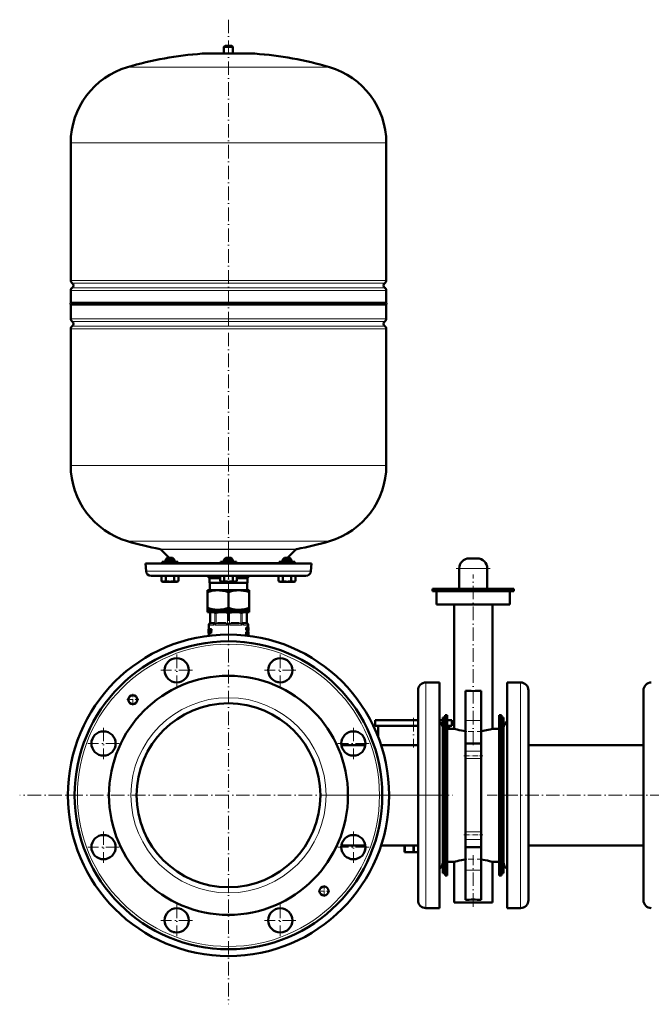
# Model space of a CAD drawing. Extents: x -2065 to 2446, y -1996 to 695.
# Tile 51 of 58: x 1008 to 1569, y -382 to 491. Entities that reach past the tile are written whole.
import ezdxf

# ---------------------------------------------------------------- set-up
doc = ezdxf.new("R2010")
doc.units = 0
doc.linetypes.add('DASHDOT', pattern=[18.5, 12, -3, 0.5, -3])

msp = doc.modelspace()

# ---------------------------------------------------------------- linework, layer by layer
at = {"color": 7, "linetype": 'DASHDOT', "lineweight": 18}
for p, q in [((1193.52, 491.13), (1193.52, -13.16)), ((1193.52, 25.69), (1193.52, -20.1)), ((1395.67, 4.62), (1425.67, 4.62)), ((1410.67, -152.06), (1410.67, -0.78)), ((1193.52, -11.13), (1193.52, -381.63)), ((1147.6, -71.54), (1147.6, -99.49)), ((1239.45, -71.54), (1239.45, -99.49)), ((1161.58, -85.52), (1133.63, -85.52)), ((1253.42, -85.52), (1225.47, -85.52)), ((1357.77, -127.68), (1357.77, -154.14)), ((1082.66, -136.49), (1082.66, -164.44)), ((1304.39, -136.49), (1304.39, -164.44)), ((1096.63, -150.46), (1068.68, -150.46)), ((1318.36, -150.46), (1290.41, -150.46)), ((1378.77, -196.38), (1008.27, -196.38)), ((1284.75, -196.38), (1392.67, -196.38)), ((1598.27, -196.38), (1423.07, -196.38)), ((1082.66, -228.33), (1082.66, -256.28)), ((1304.39, -228.33), (1304.39, -256.28)), ((1096.63, -242.31), (1068.68, -242.31)), ((1318.36, -242.31), (1290.41, -242.31)), ((1410.67, -295.19), (1410.67, -249.51)), ((1147.6, -293.27), (1147.6, -321.22)), ((1239.45, -293.27), (1239.45, -321.22)), ((1161.58, -307.25), (1133.63, -307.25)), ((1253.42, -307.25), (1225.47, -307.25))]:
    msp.add_line(p, q, dxfattribs=at)
at = {"color": 7, "lineweight": 50}
for p, q in [((1190.52, 468.07), (1189.52, 467.07)), ((1189.52, 467.07), (1193.52, 467.07)), ((1189.52, 467.07), (1189.52, 461.07)), ((1190.52, 468.07), (1193.52, 468.07)), ((1193.52, 468.07), (1196.52, 468.07)), ((1193.52, 467.07), (1197.52, 467.07)), ((1196.52, 468.07), (1197.52, 467.07)), ((1197.52, 467.07), (1197.52, 461.07)), ((1170.52, 461.07), (1216.52, 461.07)), ((1189.52, 461.07), (1170.52, 461.07)), ((1216.52, 461.07), (1197.52, 461.07)), ((1053.52, 259.95), (1053.52, 381.91)), ((1333.52, 259.95), (1333.52, 381.91)), ((1053.52, 240.26), (1053.52, 251.18)), ((1333.52, 240.26), (1333.52, 251.18)), ((1053.52, 240.26), (1193.52, 240.26)), ((1333.52, 238.57), (1053.52, 238.57)), ((1053.52, 238.57), (1053.52, 225.95)), ((1193.52, 240.26), (1292.52, 240.26)), ((1292.52, 240.26), (1333.52, 240.26)), ((1333.52, 225.95), (1333.52, 238.57)), ((1053.52, 217.18), (1053.52, 96.07)), ((1333.52, 96.07), (1333.52, 217.18)), ((1133.63, 21.46), (1141.02, 14.07)), ((1246.02, 14.07), (1253.41, 21.46)), ((1119.77, 9.07), (1193.52, 9.07)), ((1119.77, 9.07), (1120.37, 2.17)), ((1135.5, 10.57), (1134.56, 10.57)), ((1134.56, 10.57), (1134.56, 9.57)), ((1148.56, 10.57), (1135.5, 10.57)), ((1139.16, 14.07), (1137.56, 12.47)), ((1139.16, 14.07), (1137.56, 12.47)), ((1145.03, 12.47), (1137.56, 12.47)), ((1137.56, 10.57), (1137.56, 12.47)), ((1143.64, 14.07), (1139.16, 14.07)), ((1143.96, 14.07), (1143.64, 14.07)), ((1143.96, 14.07), (1145.56, 12.47)), ((1145.56, 12.47), (1145.03, 12.47)), ((1145.56, 10.57), (1145.56, 12.47)), ((1148.56, 10.57), (1148.56, 9.57)), ((1193.52, 10.57), (1186.52, 10.57)), ((1186.52, 10.57), (1186.52, 9.57)), ((1191.12, 14.07), (1189.52, 12.47)), ((1190.06, 12.47), (1189.52, 12.47)), ((1189.52, 10.57), (1189.52, 12.47)), ((1197.52, 12.47), (1190.06, 12.47)), ((1191.44, 14.07), (1191.12, 14.07)), ((1195.92, 14.07), (1191.44, 14.07)), ((1200.52, 10.57), (1193.52, 10.57)), ((1193.52, 9.07), (1267.28, 9.07)), ((1195.92, 14.07), (1197.52, 12.47)), ((1197.52, 10.57), (1197.52, 12.47)), ((1200.52, 10.57), (1200.52, 9.57)), ((1251.55, 10.57), (1238.48, 10.57)), ((1238.48, 10.57), (1238.48, 9.57)), ((1243.08, 14.07), (1241.48, 12.47)), ((1245.48, 12.47), (1241.48, 12.47)), ((1241.48, 10.57), (1241.48, 12.47)), ((1245.48, 14.07), (1243.08, 14.07)), ((1247.88, 14.07), (1245.48, 14.07)), ((1249.48, 12.47), (1245.48, 12.47)), ((1247.88, 14.07), (1249.48, 12.47)), ((1247.88, 14.07), (1249.48, 12.47)), ((1249.48, 10.57), (1249.48, 12.47)), ((1249.48, 10.57), (1249.48, 12.47)), ((1252.48, 10.57), (1251.55, 10.57)), ((1252.48, 10.57), (1252.48, 9.57)), ((1252.48, 9.57), (1252.48, 10.57)), ((1266.67, 2.17), (1267.28, 9.07)), ((1414.17, 13.62), (1407.17, 13.62)), ((1398.17, -13.38), (1398.17, 4.62)), ((1423.17, -13.38), (1423.17, 4.62)), ((1124.86, -1.93), (1193.52, -1.93)), ((1134.06, -1.93), (1134.06, -6.47)), ((1135.39, -7.23), (1134.06, -6.47)), ((1135.39, -7.23), (1146.91, -7.23)), ((1137.81, -1.93), (1137.81, -6.47)), ((1145.32, -1.93), (1145.32, -6.47)), ((1146.91, -7.23), (1147.74, -7.23)), ((1147.74, -7.23), (1149.07, -6.47)), ((1149.07, -1.93), (1149.07, -6.46)), ((1149.07, -1.93), (1149.07, -6.46)), ((1176.77, -3.93), (1186.01, -3.93)), ((1176.77, -7.93), (1176.77, -3.93)), ((1176.77, -7.93), (1210.27, -7.93)), ((1176.77, -7.93), (1176.9, -8.15)), ((1176.9, -8.15), (1210.15, -8.15)), ((1176.9, -8.15), (1176.9, -14.63)), ((1186.01, -1.93), (1186.01, -6.46)), ((1187.35, -7.23), (1186.02, -6.47)), ((1187.35, -7.23), (1188.18, -7.23)), ((1188.18, -7.23), (1199.7, -7.23)), ((1189.77, -1.93), (1189.77, -6.47)), ((1193.52, -1.93), (1262.19, -1.93)), ((1197.27, -1.93), (1197.27, -6.47)), ((1199.7, -7.23), (1201.02, -6.47)), ((1201.02, -1.93), (1201.02, -6.47)), ((1201.02, -3.93), (1210.27, -3.93)), ((1210.15, -8.15), (1210.27, -7.93)), ((1210.15, -14.63), (1210.15, -8.15)), ((1210.27, -3.93), (1210.27, -7.93)), ((1237.97, -1.93), (1237.97, -6.46)), ((1239.31, -7.23), (1237.97, -6.46)), ((1239.31, -7.23), (1239.52, -7.23)), ((1239.52, -7.23), (1245.48, -7.23)), ((1241.72, -1.93), (1241.72, -6.46)), ((1245.48, -7.23), (1251.66, -7.23)), ((1249.23, -1.93), (1249.23, -6.47)), ((1251.66, -7.23), (1252.98, -6.47)), ((1252.98, -1.93), (1252.98, -6.47)), ((1252.99, -1.93), (1252.99, -6.47)), ((1175.02, -14.63), (1175.02, -16.29)), ((1175.02, -14.63), (1184.27, -14.63)), ((1175.02, -30.28), (1175.02, -16.29)), ((1184.27, -14.63), (1193.52, -14.63)), ((1193.52, -14.63), (1202.77, -14.63)), ((1193.52, -30.28), (1193.52, -16.29)), ((1202.77, -14.63), (1212.02, -14.63)), ((1212.02, -16.29), (1212.02, -14.63)), ((1212.02, -16.29), (1212.02, -30.28)), ((1374.67, -13.38), (1410.67, -13.38)), ((1374.67, -15.38), (1374.67, -13.38)), ((1410.67, -15.38), (1374.67, -15.38)), ((1378.17, -27.38), (1378.17, -15.38)), ((1410.67, -13.38), (1446.67, -13.38)), ((1446.67, -15.38), (1410.67, -15.38)), ((1443.17, -27.38), (1443.17, -15.38)), ((1446.67, -15.38), (1446.67, -13.38)), ((1175.02, -30.28), (1175.02, -31.93)), ((1175.02, -31.93), (1184.27, -31.93)), ((1175.02, -31.93), (1175.02, -33.93)), ((1175.02, -33.93), (1193.52, -33.93)), ((1178.22, -33.93), (1177.13, -34.57)), ((1177.28, -34.49), (1177.13, -34.57)), ((1177.13, -43.79), (1177.13, -34.57)), ((1184.27, -31.93), (1193.52, -31.93)), ((1193.52, -31.93), (1202.77, -31.93)), ((1193.52, -33.93), (1212.02, -33.93)), ((1202.77, -31.93), (1212.02, -31.93)), ((1208.82, -33.93), (1209.92, -34.57)), ((1209.92, -34.57), (1209.77, -34.49)), ((1209.92, -43.79), (1209.92, -34.57)), ((1212.02, -31.93), (1212.02, -30.28)), ((1212.02, -31.93), (1212.02, -33.93)), ((1410.67, -27.38), (1378.17, -27.38)), ((1393.67, -137.38), (1393.67, -27.38)), ((1443.17, -27.38), (1410.67, -27.38)), ((1427.67, -137.38), (1427.67, -27.38)), ((1175.72, -49.09), (1175.73, -49.09)), ((1175.72, -49.09), (1175.72, -52.42)), ((1175.74, -52.33), (1175.72, -52.33)), ((1175.72, -52.42), (1175.72, -52.33)), ((1175.82, -49.09), (1175.73, -49.09)), ((1175.74, -49.42), (1175.73, -49.09)), ((1175.79, -49.42), (1175.74, -49.42)), ((1175.82, -49.09), (1176.36, -49.09)), ((1175.88, -52.33), (1175.85, -52.33)), ((1175.89, -52.07), (1175.88, -52.21)), ((1176.19, -49.99), (1175.92, -49.99)), ((1175.92, -51.86), (1176.05, -51.86)), ((1175.96, -49.78), (1176.15, -49.78)), ((1176.02, -45.38), (1176.02, -49.09)), ((1176.09, -51.79), (1176.05, -51.86)), ((1176.19, -50.01), (1176.11, -51.63)), ((1176.15, -49.78), (1176.19, -49.85)), ((1176.62, -52.34), (1176.31, -52.34)), ((1176.67, -49.09), (1176.36, -49.09)), ((1176.43, -49.14), (1176.36, -49.09)), ((1176.61, -52.13), (1176.36, -52.13)), ((1176.61, -51.86), (1176.39, -51.86)), ((1176.74, -49.14), (1176.43, -49.14)), ((1176.8, -49.29), (1176.49, -49.29)), ((1176.79, -49.51), (1176.52, -49.51)), ((1176.75, -49.78), (1176.52, -49.78)), ((1176.62, -52.34), (1176.63, -52.3)), ((1176.74, -49.14), (1176.67, -49.09)), ((1177.01, -51.63), (1177.05, -51.17)), ((1177.33, -51.63), (1177.01, -51.63)), ((1177.34, -51.79), (1177.02, -51.79)), ((1177.07, -51.86), (1177.02, -51.79)), ((1177.04, -49.09), (1178.07, -49.09)), ((1177.04, -51.17), (1177.13, -50.01)), ((1177.07, -51.86), (1177.84, -51.86)), ((1177.46, -50.01), (1177.13, -50.01)), ((1177.16, -50.69), (1177.15, -50.83)), ((1177.5, -49.85), (1177.17, -49.85)), ((1177.24, -49.78), (1178.06, -49.78)), ((1177.25, -51.16), (1177.94, -51.16)), ((1177.26, -50.47), (1177.96, -50.47)), ((1177.33, -51.63), (1177.37, -51.17)), ((1177.4, -51.86), (1177.34, -51.79)), ((1177.42, -50.47), (1177.46, -50.01)), ((1177.5, -49.85), (1177.57, -49.78)), ((1180.72, -43.93), (1177.68, -43.93)), ((1178.18, -51.86), (1177.84, -51.86)), ((1177.93, -52.33), (1177.94, -52.19)), ((1178.27, -52.33), (1177.93, -52.33)), ((1178.29, -51.16), (1177.94, -51.16)), ((1178.28, -52.19), (1177.94, -52.19)), ((1178.3, -50.47), (1177.96, -50.47)), ((1178.04, -50.95), (1178.06, -50.81)), ((1178.39, -50.95), (1178.04, -50.95)), ((1178.41, -49.78), (1178.06, -49.78)), ((1178.4, -50.81), (1178.06, -50.81)), ((1178.42, -49.09), (1178.07, -49.09)), ((1178.16, -49.56), (1178.18, -49.42)), ((1178.51, -49.56), (1178.16, -49.56)), ((1178.53, -49.42), (1178.18, -49.42)), ((1178.27, -52.33), (1178.28, -52.19)), ((1178.39, -50.95), (1178.4, -50.81)), ((1178.51, -49.56), (1178.53, -49.42)), ((1191.26, -43.93), (1183.92, -43.93)), ((1203.12, -43.93), (1195.79, -43.93)), ((1209.36, -43.93), (1206.32, -43.93)), ((1209.64, -47.54), (1209.31, -47.54)), ((1209.31, -50.12), (1209.31, -47.54)), ((1209.64, -50.12), (1209.31, -50.12)), ((1209.64, -51.53), (1209.31, -51.53)), ((1209.31, -54.11), (1209.31, -51.53)), ((1209.64, -47.54), (1209.97, -47.54)), ((1209.64, -50.12), (1209.64, -47.54)), ((1209.64, -50.12), (1209.85, -50.12)), ((1209.64, -51.53), (1210, -51.53)), ((1209.64, -54.11), (1209.64, -51.53)), ((1209.84, -48.03), (1209.85, -48.03)), ((1209.88, -48.39), (1209.85, -48.39)), ((1209.85, -48.7), (1209.85, -50.12)), ((1210.1, -50.12), (1209.85, -50.12)), ((1209.87, -52.69), (1209.87, -51.96)), ((1209.87, -51.96), (1209.97, -51.96)), ((1210.12, -52.3), (1209.87, -52.3)), ((1210.03, -48), (1210.08, -47.54)), ((1210.4, -47.54), (1210.08, -47.54)), ((1210.1, -50.12), (1210.26, -50.12)), ((1210.23, -49.07), (1210.16, -49.07)), ((1210.19, -49.44), (1210.19, -49.44)), ((1210.47, -50.12), (1210.26, -50.12)), ((1210.69, -51.53), (1210.38, -51.53)), ((1210.38, -53.02), (1210.38, -51.53)), ((1210.4, -47.54), (1210.63, -47.54)), ((1210.47, -48.58), (1210.43, -48.58)), ((1210.47, -48.03), (1210.48, -48.03)), ((1210.47, -50.12), (1210.47, -48.58)), ((1210.47, -50.12), (1210.63, -50.12)), ((1210.63, -47.54), (1210.63, -50.12)), ((1210.63, -47.78), (1210.65, -47.54)), ((1210.63, -50.12), (1210.75, -50.12)), ((1210.65, -47.54), (1210.96, -47.54)), ((1210.69, -51.53), (1210.83, -51.53)), ((1210.69, -53.02), (1210.69, -51.53)), ((1210.75, -50.12), (1210.9, -50.12)), ((1211.03, -51.53), (1210.83, -51.53)), ((1210.83, -51.53), (1210.83, -53.03)), ((1210.93, -49.55), (1210.89, -50.12)), ((1210.89, -50.12), (1211.12, -50.12)), ((1210.93, -49.55), (1211.1, -49.55)), ((1210.96, -47.54), (1211.08, -47.54)), ((1210.96, -49.1), (1211.01, -48.23)), ((1210.96, -49.1), (1211.07, -49.1)), ((1211.29, -51.53), (1210.99, -51.53)), ((1210.99, -51.53), (1210.99, -51.53)), ((1211.03, -48.24), (1211.01, -48.24)), ((1211.31, -51.48), (1211.01, -51.48)), ((1211.02, -45.38), (1211.02, -47.54)), ((1211.02, -48), (1211.02, -48)), ((1211.02, -50.12), (1211.02, -51.48)), ((1211.23, -51.48), (1211.02, -51.48)), ((1211.03, -48.24), (1211.07, -49.1)), ((1211.03, -51.53), (1211.12, -51.53)), ((1211.03, -53.05), (1211.03, -51.53)), ((1211.25, -47.54), (1211.08, -47.54)), ((1211.12, -50.12), (1211.1, -49.55)), ((1211.12, -50.12), (1211.2, -50.12)), ((1211.12, -51.53), (1211.12, -52.99)), ((1211.27, -51.66), (1211.12, -51.66)), ((1211.25, -51.9), (1211.12, -51.9)), ((1211.24, -52.25), (1211.12, -52.25)), ((1211.25, -50.12), (1211.2, -50.12)), ((1211.25, -47.54), (1211.31, -47.54)), ((1211.25, -50.12), (1211.25, -47.54)), ((1211.25, -50.12), (1211.31, -50.12)), ((1211.29, -49.65), (1211.29, -48.01)), ((1211.29, -48.01), (1211.31, -48.01)), ((1211.32, -48.23), (1211.29, -48.23)), ((1211.32, -48.81), (1211.29, -48.81)), ((1211.32, -49.42), (1211.29, -49.42)), ((1211.29, -49.65), (1211.31, -49.65)), ((1211.3, -51.96), (1211.29, -52.01)), ((1211.29, -52.01), (1211.29, -52.09)), ((1211.32, -52.04), (1211.29, -52.04)), ((1211.29, -52.09), (1211.29, -52.2)), ((1211.32, -52.12), (1211.29, -52.12)), ((1211.29, -52.2), (1211.29, -52.32)), ((1211.3, -52.25), (1211.29, -52.25)), ((1211.29, -52.32), (1211.3, -52.41)), ((1211.31, -51.95), (1211.3, -51.95)), ((1211.32, -51.98), (1211.3, -51.98)), ((1211.3, -52.25), (1211.3, -52.12)), ((1211.3, -52.48), (1211.3, -52.25)), ((1211.31, -47.54), (1211.32, -47.68)), ((1211.32, -51.98), (1211.31, -51.95)), ((1211.32, -47.68), (1211.32, -48.76)), ((1211.32, -48.23), (1211.32, -48.76)), ((1211.32, -48.76), (1211.32, -48.81)), ((1211.32, -48.81), (1211.32, -48.87)), ((1211.32, -48.87), (1211.32, -49.42)), ((1211.32, -48.87), (1211.32, -49.94)), ((1211.32, -51.51), (1211.32, -51.58)), ((1211.32, -51.58), (1211.32, -52.12)), ((1211.32, -52.04), (1211.32, -51.98)), ((1211.32, -52.12), (1211.32, -52.04)), ((1175.72, -52.55), (1175.72, -52.42)), ((1175.76, -52.55), (1175.72, -52.55)), ((1175.76, -52.55), (1175.82, -52.55)), ((1175.92, -52.55), (1175.82, -52.55)), ((1175.92, -52.55), (1176.17, -52.55)), ((1176.02, -52.55), (1176.02, -54.96)), ((1176.17, -52.55), (1176.24, -52.49)), ((1176.48, -52.55), (1176.17, -52.55)), ((1176.55, -52.49), (1176.24, -52.49)), ((1176.48, -52.55), (1176.55, -52.49)), ((1176.7, -52.49), (1176.78, -52.55)), ((1176.78, -52.55), (1177.83, -52.55)), ((1178.17, -52.55), (1177.83, -52.55)), ((1209.64, -54.11), (1209.31, -54.11)), ((1209.64, -54.11), (1209.87, -54.11)), ((1210.07, -52.58), (1209.87, -52.58)), ((1209.87, -52.69), (1209.97, -52.69)), ((1209.87, -53.12), (1209.87, -54.11)), ((1209.87, -53.12), (1209.93, -53.12)), ((1209.97, -53.14), (1209.87, -53.14)), ((1210, -53.21), (1209.87, -53.21)), ((1210.03, -53.31), (1209.87, -53.31)), ((1209.88, -54.11), (1209.87, -54.06)), ((1210.2, -54.11), (1209.88, -54.11)), ((1210.06, -53.44), (1210.03, -53.31)), ((1210.2, -54.11), (1210.06, -53.44)), ((1210.13, -52.95), (1210.13, -52.95)), ((1210.2, -53.11), (1210.23, -53.22)), ((1210.2, -54.11), (1210.41, -54.11)), ((1210.23, -53.22), (1210.26, -53.34)), ((1210.69, -53.02), (1210.38, -53.02)), ((1210.93, -54.15), (1210.63, -54.15)), ((1211.03, -53.05), (1210.83, -53.05)), ((1211.3, -54.15), (1210.99, -54.15)), ((1211.27, -54.12), (1211, -54.12)), ((1211.02, -54.15), (1211.02, -54.96)), ((1211.24, -54.01), (1211.05, -54.01)), ((1211.24, -53.43), (1211.11, -53.43)), ((1211.25, -52.69), (1211.12, -52.69)), ((1211.29, -53), (1211.12, -53)), ((1211.3, -53.09), (1211.12, -53.09)), ((1211.31, -53.19), (1211.12, -53.19)), ((1211.31, -53.3), (1211.12, -53.3)), ((1211.24, -54.01), (1211.24, -53.43)), ((1211.31, -53.44), (1211.24, -53.44)), ((1211.31, -53.54), (1211.25, -53.54)), ((1211.31, -53.62), (1211.27, -53.62)), ((1211.3, -53.68), (1211.28, -53.68)), ((1211.29, -52.41), (1211.3, -52.5)), ((1211.3, -53.09), (1211.29, -53)), ((1211.31, -54.12), (1211.29, -54.15)), ((1211.3, -52.5), (1211.31, -52.6)), ((1211.31, -53.19), (1211.3, -53.09)), ((1211.3, -53.68), (1211.31, -53.62)), ((1211.31, -52.6), (1211.32, -52.73)), ((1211.31, -53.3), (1211.31, -53.19)), ((1211.31, -53.44), (1211.31, -53.3)), ((1211.31, -53.54), (1211.31, -53.44)), ((1211.31, -53.62), (1211.31, -53.54)), ((1211.32, -52.73), (1211.32, -52.9)), ((1211.32, -52.9), (1211.32, -53.11)), ((1211.32, -53.11), (1211.32, -53.38)), ((1211.32, -53.38), (1211.32, -53.75)), ((1211.32, -53.75), (1211.32, -53.98)), ((1361.67, -103.38), (1361.67, -278)), ((1380.67, -96.38), (1368.67, -96.38)), ((1380.67, -96.38), (1380.67, -284.14)), ((1403.67, -103.67), (1403.67, -129.92)), ((1417.67, -103.67), (1417.67, -129.92)), ((1440.67, -244.33), (1440.67, -96.38)), ((1440.67, -96.38), (1452.67, -96.38)), ((1459.67, -240.97), (1459.67, -103.38)), ((1561.67, -103.38), (1561.67, -151.8)), ((1323.77, -129.88), (1357.77, -129.88)), ((1323.77, -129.88), (1323.77, -134.88)), ((1357.77, -129.88), (1361.67, -129.88)), ((1380.7, -129.88), (1383.67, -129.88)), ((1383.67, -229.46), (1383.67, -127.38)), ((1383.67, -127.38), (1385.67, -127.38)), ((1385.67, -125.38), (1387.67, -125.38)), ((1385.67, -267.38), (1385.67, -125.38)), ((1387.67, -267.38), (1387.67, -125.38)), ((1387.67, -129.88), (1391.77, -129.88)), ((1391.77, -129.88), (1391.77, -134.88)), ((1403.67, -129.92), (1403.67, -150.54)), ((1417.67, -129.92), (1417.67, -150.54)), ((1433.67, -125.38), (1435.67, -125.38)), ((1433.67, -267.38), (1433.67, -125.38)), ((1435.67, -267.38), (1435.67, -125.38)), ((1435.67, -127.38), (1435.67, -163.3)), ((1437.67, -127.38), (1435.67, -127.38)), ((1437.67, -127.38), (1437.67, -163.3)), ((1323.77, -134.88), (1357.77, -134.88)), ((1326.27, -134.88), (1326.27, -144.58)), ((1357.77, -134.88), (1361.67, -134.88)), ((1383.38, -134.88), (1383.67, -134.88)), ((1387.67, -134.88), (1391.77, -134.88)), ((1387.67, -255.38), (1387.67, -137.38)), ((1393.67, -137.38), (1387.67, -137.38)), ((1389.27, -134.88), (1389.27, -137.38)), ((1433.67, -137.38), (1427.67, -137.38)), ((1437.67, -224.91), (1437.67, -136.88)), ((1315.04, -151.93), (1293.74, -151.93)), ((1361.67, -151.93), (1328.91, -151.93)), ((1417.67, -150.54), (1403.67, -150.54)), ((1403.67, -157.24), (1403.67, -150.54)), ((1417.67, -157.24), (1417.67, -150.54)), ((1459.67, -151.93), (1561.67, -151.93)), ((1561.67, -151.8), (1561.67, -289.38)), ((1403.67, -163.89), (1403.67, -157.24)), ((1403.67, -228.87), (1403.67, -163.89)), ((1417.67, -163.89), (1417.67, -157.24)), ((1417.67, -228.87), (1417.67, -163.89)), ((1435.67, -163.3), (1435.67, -265.38)), ((1437.67, -163.3), (1437.67, -265.38)), ((1437.67, -255.88), (1437.67, -224.91)), ((1383.67, -265.38), (1383.67, -229.46)), ((1403.67, -235.53), (1403.67, -228.87)), ((1403.67, -242.22), (1403.67, -235.53)), ((1417.67, -235.53), (1417.67, -228.87)), ((1417.67, -242.22), (1417.67, -235.53)), ((1315.04, -240.83), (1293.74, -240.83)), ((1361.67, -240.83), (1328.91, -240.83)), ((1349.77, -240.83), (1349.77, -245.88)), ((1350.02, -240.83), (1350.02, -245.88)), ((1357.53, -240.83), (1357.53, -245.88)), ((1358.02, -240.83), (1358.02, -245.88)), ((1417.67, -242.22), (1403.67, -242.22)), ((1403.67, -242.22), (1403.67, -262.85)), ((1417.67, -242.22), (1417.67, -262.85)), ((1440.67, -296.38), (1440.67, -244.33)), ((1459.67, -240.83), (1561.67, -240.83)), ((1459.67, -289.38), (1459.67, -240.97)), ((1349.77, -245.88), (1350.02, -245.88)), ((1349.77, -246.88), (1349.77, -245.88)), ((1349.77, -246.88), (1351.23, -246.88)), ((1356.32, -246.88), (1351.23, -246.88)), ((1356.32, -246.88), (1359.23, -246.88)), ((1357.53, -245.88), (1358.02, -245.88)), ((1361.67, -246.88), (1359.23, -246.88)), ((1387.67, -255.38), (1393.67, -255.38)), ((1393.67, -291.38), (1393.67, -255.38)), ((1427.67, -255.38), (1433.67, -255.38)), ((1427.67, -291.38), (1427.67, -255.38)), ((1383.67, -265.38), (1385.67, -265.38)), ((1385.67, -267.38), (1387.67, -267.38)), ((1403.67, -262.85), (1403.67, -289.1)), ((1417.67, -262.85), (1417.67, -289.1)), ((1433.67, -267.38), (1435.67, -267.38)), ((1437.67, -265.38), (1435.67, -265.38)), ((1361.67, -278), (1361.67, -289.38)), ((1380.67, -284.14), (1380.67, -296.38)), ((1380.67, -296.38), (1368.67, -296.38)), ((1410.67, -291.38), (1393.67, -291.38)), ((1427.67, -291.38), (1410.67, -291.38)), ((1440.67, -296.38), (1452.67, -296.38))]:
    msp.add_line(p, q, dxfattribs=at)
at = {"color": 7, "linetype": 'DASHDOT', "lineweight": 18, "ltscale": 0.210416}
msp.add_line((1193.52, 468.77), (1193.52, 460.35), dxfattribs=at)
at = {"color": 7, "lineweight": 18}
for p, q in [((1193.52, 461.05), (1170.16, 461.05)), ((1216.89, 461.05), (1193.52, 461.05)), ((1193.52, 449.11), (1103.92, 449.11)), ((1283.12, 449.11), (1193.52, 449.11)), ((1193.52, 381.91), (1053.52, 381.91)), ((1333.52, 381.91), (1193.52, 381.91)), ((1053.52, 259.95), (1193.52, 259.95)), ((1193.52, 257.67), (1054.77, 257.67)), ((1054.77, 253.46), (1193.52, 253.46)), ((1193.52, 259.95), (1333.52, 259.95)), ((1332.28, 257.67), (1193.52, 257.67)), ((1193.52, 253.46), (1332.28, 253.46)), ((1193.52, 251.18), (1053.52, 251.18)), ((1333.52, 251.18), (1193.52, 251.18)), ((1053.52, 225.95), (1333.52, 225.95)), ((1054.77, 223.67), (1332.28, 223.67)), ((1054.77, 219.46), (1332.28, 219.46)), ((1333.52, 217.18), (1053.52, 217.18)), ((1053.52, 96.07), (1333.52, 96.07)), ((1103.92, 28.87), (1193.52, 28.87)), ((1193.52, 28.87), (1283.12, 28.87)), ((1132.86, 21.87), (1193.52, 21.87)), ((1133.63, 21.46), (1253.41, 21.46)), ((1193.52, 21.87), (1254.19, 21.87)), ((1135.5, 9.57), (1134.56, 9.57)), ((1148.56, 9.57), (1135.5, 9.57)), ((1148.56, 9.86), (1186.52, 9.86)), ((1193.52, 9.57), (1186.52, 9.57)), ((1200.52, 9.57), (1193.52, 9.57)), ((1200.52, 9.86), (1238.48, 9.86)), ((1251.55, 9.57), (1238.48, 9.57)), ((1252.48, 9.57), (1251.55, 9.57)), ((1120.37, 2.17), (1193.52, 2.17)), ((1193.52, 2.17), (1266.67, 2.17)), ((1423.17, 4.62), (1398.17, 4.62)), ((1177.28, -34.49), (1177.28, -43.78)), ((1181.5, -43.78), (1181.5, -34.49)), ((1182.58, -34.49), (1182.58, -43.78)), ((1192.76, -43.78), (1192.76, -34.49)), ((1194.29, -34.49), (1194.29, -43.78)), ((1204.47, -43.78), (1204.47, -34.49)), ((1205.55, -34.49), (1205.55, -43.78)), ((1209.77, -43.78), (1209.77, -34.49)), ((1176.04, -45.41), (1176.02, -45.38)), ((1176.1, -45.43), (1180.02, -45.43)), ((1177.13, -43.97), (1177, -43.98)), ((1177.13, -43.79), (1177.26, -43.78)), ((1177.15, -43.97), (1177.13, -43.97)), ((1177.41, -43.95), (1177.15, -43.97)), ((1177.26, -43.78), (1177.28, -43.78)), ((1177.28, -43.78), (1177.57, -43.75)), ((1177.87, -43.73), (1180.91, -43.73)), ((1181.67, -45.41), (1180.65, -45.41)), ((1181.36, -43.97), (1181.04, -43.95)), ((1181.2, -43.75), (1181.5, -43.78)), ((1181.38, -43.97), (1181.36, -43.97)), ((1181.5, -43.78), (1181.52, -43.78)), ((1182.39, -45.43), (1191.85, -45.43)), ((1182.53, -43.97), (1182.47, -43.97)), ((1182.53, -43.78), (1182.58, -43.78)), ((1183.23, -43.95), (1182.53, -43.97)), ((1182.58, -43.78), (1183.29, -43.75)), ((1184, -43.73), (1191.33, -43.73)), ((1192.69, -43.97), (1191.97, -43.95)), ((1192.05, -43.75), (1192.76, -43.78)), ((1192.75, -43.97), (1192.69, -43.97)), ((1192.76, -43.78), (1192.81, -43.78)), ((1194.24, -43.78), (1194.29, -43.78)), ((1194.29, -43.78), (1195, -43.75)), ((1194.35, -43.97), (1194.29, -43.97)), ((1195.07, -43.95), (1194.35, -43.97)), ((1195.2, -45.43), (1204.66, -45.43)), ((1195.71, -43.73), (1203.04, -43.73)), ((1203.76, -43.75), (1204.47, -43.78)), ((1204.52, -43.97), (1203.82, -43.95)), ((1204.47, -43.78), (1204.52, -43.78)), ((1204.57, -43.97), (1204.52, -43.97)), ((1206.4, -45.41), (1205.38, -45.41)), ((1205.53, -43.78), (1205.55, -43.78)), ((1205.55, -43.78), (1205.84, -43.75)), ((1205.69, -43.97), (1205.66, -43.97)), ((1206.01, -43.95), (1205.69, -43.97)), ((1206.14, -43.73), (1209.18, -43.73)), ((1207.02, -45.43), (1210.94, -45.43)), ((1209.47, -43.75), (1209.77, -43.78)), ((1209.9, -43.97), (1209.63, -43.95)), ((1209.77, -43.78), (1209.79, -43.78)), ((1209.79, -43.78), (1209.92, -43.79)), ((1209.92, -43.97), (1209.9, -43.97)), ((1210.05, -43.98), (1209.92, -43.97)), ((1211.02, -45.38), (1211.01, -45.41)), ((1210.06, -53.44), (1209.87, -53.44)), ((1368.67, -96.38), (1368.67, -284.14)), ((1452.67, -244.33), (1452.67, -96.38)), ((1417.67, -129.92), (1403.67, -129.92)), ((1417.67, -157.24), (1403.67, -157.24)), ((1417.67, -163.89), (1403.67, -163.89)), ((1417.67, -228.87), (1403.67, -228.87)), ((1417.67, -235.53), (1403.67, -235.53)), ((1452.67, -296.38), (1452.67, -244.33)), ((1417.67, -262.85), (1403.67, -262.85)), ((1368.67, -284.14), (1368.67, -296.38))]:
    msp.add_line(p, q, dxfattribs=at)
at = {"color": 7, "linetype": 'DASHDOT', "lineweight": 18, "ltscale": 0.150014}
for p, q in [((1141.56, 14.57), (1141.56, 8.57)), ((1245.48, 14.57), (1245.48, 8.57))]:
    msp.add_line(p, q, dxfattribs=at)
at = {"color": 7, "linetype": 'DASHDOT', "lineweight": 18, "ltscale": 0.023112}
msp.add_line((1141.56, -7.31), (1141.56, -6.39), dxfattribs=at)
at = {"color": 7, "linetype": 'DASHDOT', "lineweight": 18, "ltscale": 0.023199}
msp.add_line((1245.48, -7.31), (1245.48, -6.38), dxfattribs=at)
at = {"color": 7, "linetype": 'DASHDOT', "lineweight": 18, "ltscale": 0.109586}
msp.add_line((1193.52, -34.3), (1193.52, -29.92), dxfattribs=at)
at = {"color": 7, "linetype": 'DASHDOT', "lineweight": 18, "ltscale": 0.287727}
msp.add_line((1193.52, -44.41), (1193.52, -55.92), dxfattribs=at)
at = {"color": 7, "linetype": 'DASHDOT', "lineweight": 18, "ltscale": 0.259998}
msp.add_line((1113.87, -111.53), (1103.47, -111.53), dxfattribs=at)
at = {"color": 7, "linetype": 'DASHDOT', "lineweight": 18, "ltscale": 0.26}
msp.add_line((1108.67, -106.33), (1108.67, -116.73), dxfattribs=at)
at = {"color": 7, "linetype": 'DASHDOT', "lineweight": 18, "ltscale": 0.420013}
for p, q in [((1419.07, -139.82), (1402.27, -139.82)), ((1419.07, -252.95), (1402.27, -252.95))]:
    msp.add_line(p, q, dxfattribs=at)
at = {"color": 7, "linetype": 'DASHDOT', "lineweight": 18, "ltscale": 0.420001}
for p, q in [((1402.27, -161.34), (1419.07, -161.34)), ((1402.27, -231.43), (1419.07, -231.43))]:
    msp.add_line(p, q, dxfattribs=at)
at = {"color": 7, "linetype": 'DASHDOT', "lineweight": 18, "ltscale": 0.181512}
msp.add_line((1357.77, -247.49), (1357.77, -240.23), dxfattribs=at)
at = {"color": 7, "linetype": 'DASHDOT', "lineweight": 18, "ltscale": 0.260001}
for p, q in [((1278.38, -276.04), (1278.38, -286.44)), ((1283.58, -281.24), (1273.18, -281.24))]:
    msp.add_line(p, q, dxfattribs=at)
at = {"color": 7, "lineweight": 50}
for points in [[(1134.06, -6.47), (1134.54, -6.72), (1135, -6.9), (1135.43, -7), (1135.85, -7.05), (1136.47, -7), (1137.12, -6.81), (1137.81, -6.47)], [(1137.81, -6.47), (1138.77, -6.72), (1139.7, -6.9), (1140.55, -7), (1141.38, -7.05), (1142.64, -7), (1143.93, -6.81), (1145.32, -6.47)], [(1145.32, -6.46), (1145.8, -6.71), (1146.27, -6.89), (1146.69, -7), (1147.11, -7.04), (1147.74, -6.99), (1148.38, -6.8), (1149.03, -6.49)], [(1145.32, -6.47), (1145.8, -6.72), (1146.26, -6.9), (1146.69, -7), (1147.19, -7.05)], [(1147.19, -7.05), (1147.78, -6.99), (1148.38, -6.8), (1149.07, -6.46)], [(1186.01, -6.46), (1186.49, -6.71), (1186.96, -6.89), (1187.38, -7), (1187.89, -7.05)], [(1187.89, -7.05), (1188.48, -6.99), (1189.07, -6.81), (1189.77, -6.47)], [(1189.77, -6.47), (1190.73, -6.72), (1191.66, -6.9), (1192.5, -7), (1193.34, -7.05), (1194.6, -7), (1195.88, -6.81), (1197.27, -6.47)], [(1197.27, -6.47), (1197.75, -6.72), (1198.22, -6.9), (1198.64, -7), (1199.06, -7.05), (1199.69, -7), (1200.33, -6.81), (1201.02, -6.47)], [(1238.98, -6.91), (1239.6, -7.03), (1240.23, -7.02), (1240.59, -6.95), (1240.96, -6.83), (1241.72, -6.46)], [(1241.72, -6.46), (1242.68, -6.71), (1243.62, -6.89), (1244.46, -7), (1245.48, -7.05)], [(1245.48, -7.05), (1246.65, -6.99), (1247.84, -6.81), (1249.23, -6.47)], [(1249.23, -6.47), (1249.71, -6.72), (1250.17, -6.9), (1250.6, -7), (1251.02, -7.05), (1251.64, -7), (1252.29, -6.81), (1252.98, -6.47)], [(1175.02, -16.29), (1176.95, -15.7), (1178.87, -15.23), (1180.32, -14.95), (1181.76, -14.76), (1183.2, -14.66), (1184.27, -14.63)], [(1184.27, -14.63), (1185.88, -14.69), (1187.5, -14.85), (1188.56, -15.01), (1189.63, -15.21), (1191.78, -15.75), (1193.52, -16.29)], [(1193.52, -16.29), (1195.45, -15.7), (1197.37, -15.23), (1198.82, -14.95), (1200.26, -14.76), (1201.7, -14.66), (1202.77, -14.63)], [(1202.77, -14.63), (1204.38, -14.69), (1206, -14.85), (1207.06, -15.01), (1208.13, -15.21), (1210.28, -15.75), (1212.02, -16.29)], [(1184.27, -31.93), (1182.66, -31.88), (1181.05, -31.72), (1179.99, -31.56), (1178.92, -31.35), (1176.77, -30.82), (1175.02, -30.28)], [(1179.39, -33.93), (1178.71, -33.99), (1178.01, -34.17), (1177.28, -34.49)], [(1181.5, -34.49), (1180.76, -34.17), (1180.07, -33.99), (1179.39, -33.93)], [(1182.58, -34.49), (1182.04, -34.56), (1181.64, -34.54), (1181.5, -34.49)], [(1187.67, -33.93), (1185.95, -34), (1184.18, -34.2), (1182.58, -34.49)], [(1193.52, -30.28), (1191.6, -30.87), (1189.68, -31.34), (1188.23, -31.61), (1186.78, -31.8), (1185.34, -31.91), (1184.27, -31.93)], [(1192.76, -34.49), (1190.99, -34.17), (1189.31, -33.99), (1187.67, -33.93)], [(1202.77, -31.93), (1201.16, -31.88), (1199.55, -31.72), (1198.49, -31.56), (1197.42, -31.35), (1195.27, -30.82), (1193.52, -30.28)], [(1199.38, -33.93), (1197.66, -34), (1195.89, -34.2), (1194.29, -34.49)], [(1204.47, -34.49), (1202.7, -34.17), (1201.02, -33.99), (1199.38, -33.93)], [(1212.02, -30.28), (1210.1, -30.87), (1208.18, -31.34), (1206.73, -31.61), (1205.28, -31.8), (1203.84, -31.91), (1202.77, -31.93)], [(1205.55, -34.49), (1205.41, -34.54), (1205.22, -34.56), (1204.75, -34.54), (1204.47, -34.49)], [(1207.66, -33.93), (1206.95, -34), (1206.21, -34.2), (1205.55, -34.49)], [(1209.77, -34.49), (1209.03, -34.17), (1208.34, -33.99), (1207.66, -33.93)], [(1175.74, -52.21), (1175.75, -52.51), (1175.76, -52.54), (1175.76, -52.55)], [(1175.82, -49.09), (1175.79, -49.26), (1175.79, -49.3)], [(1175.82, -52.55), (1175.85, -52.37), (1175.85, -52.33)], [(1175.88, -52.21), (1175.88, -52.31), (1175.9, -52.51), (1175.91, -52.53), (1175.92, -52.55)], [(1175.92, -51.86), (1175.9, -51.91), (1175.89, -52.07)], [(1175.92, -49.99), (1175.93, -49.84), (1175.94, -49.8), (1175.96, -49.78)], [(1177.15, -50.83), (1177.16, -51.01), (1177.25, -51.16)], [(1177.26, -50.47), (1177.2, -50.54), (1177.16, -50.69)], [(1177.17, -49.85), (1177.2, -49.8), (1177.24, -49.78)], [(1177.83, -52.55), (1177.89, -52.48), (1177.93, -52.33)], [(1177.94, -52.19), (1177.92, -51.98), (1177.9, -51.91), (1177.84, -51.86)], [(1177.94, -51.16), (1178.01, -51.1), (1178.04, -50.95)], [(1178.06, -50.81), (1178.05, -50.63), (1178.01, -50.52), (1177.99, -50.49), (1177.96, -50.47)], [(1178.06, -49.78), (1178.13, -49.71), (1178.16, -49.56)], [(1178.18, -49.42), (1178.17, -49.25), (1178.13, -49.14), (1178.11, -49.11), (1178.07, -49.09)], [(1178.17, -52.55), (1178.23, -52.48), (1178.27, -52.33)], [(1178.28, -52.19), (1178.27, -52.02), (1178.24, -51.9), (1178.22, -51.88), (1178.18, -51.86)], [(1178.29, -51.16), (1178.36, -51.1), (1178.39, -50.95)], [(1178.4, -50.81), (1178.4, -50.63), (1178.36, -50.52), (1178.34, -50.49), (1178.3, -50.47)], [(1178.41, -49.78), (1178.48, -49.71), (1178.51, -49.56)], [(1178.53, -49.42), (1178.52, -49.25), (1178.48, -49.14), (1178.46, -49.11), (1178.42, -49.09)], [(1209.97, -51.96), (1210.03, -51.98), (1210.06, -52), (1210.09, -52.08), (1210.12, -52.3)], [(1210, -51.53), (1210.1, -51.55), (1210.19, -51.62), (1210.29, -51.86), (1210.32, -52.23)], [(1211.31, -48.01), (1211.31, -48.02), (1211.31, -48.02), (1211.32, -48.05), (1211.32, -48.23)], [(1211.32, -49.42), (1211.31, -49.63), (1211.31, -49.65)], [(1211.32, -49.94), (1211.32, -50.07), (1211.31, -50.12)], [(1210.07, -52.58), (1210.04, -52.65), (1209.97, -52.69)], [(1210.63, -54.15), (1210.51, -54.06), (1210.45, -53.85), (1210.4, -53.55), (1210.38, -53.02)], [(1210.93, -54.15), (1210.83, -54.07), (1210.76, -53.88), (1210.71, -53.51), (1210.69, -53.02)], [(1210.83, -53.03), (1210.84, -53.37), (1210.88, -53.59), (1210.9, -53.63), (1210.94, -53.65)], [(1211.12, -52.99), (1211.1, -53.67), (1211.06, -53.95), (1211.04, -54.05), (1211, -54.12), (1210.93, -54.15)], [(1210.94, -53.65), (1211.01, -53.49), (1211.03, -53.05)], [(1211.27, -53.63), (1211.28, -53.68), (1211.29, -53.7)], [(1393.67, -137.38), (1396.38, -138.11), (1398.15, -138.51), (1400.21, -138.92), (1401.89, -139.21), (1403.67, -139.45)], [(1417.67, -139.45), (1419.37, -139.22), (1420.97, -138.95), (1422.47, -138.67), (1423.84, -138.37), (1425.61, -137.95), (1427.67, -137.38)], [(1403.67, -253.31), (1401.88, -253.56), (1400.18, -253.85), (1398.12, -254.26), (1396.35, -254.67), (1394.97, -255.02), (1393.67, -255.38)], [(1417.67, -253.31), (1419.47, -253.56), (1421.17, -253.85), (1423.22, -254.26), (1424.99, -254.67), (1426.37, -255.02), (1427.67, -255.38)]]:
    msp.add_lwpolyline(points, dxfattribs=at)
at = {"color": 7, "lineweight": 18}
for points in [[(1181.52, -43.78), (1182.03, -43.79), (1182.53, -43.78)], [(1204.52, -43.78), (1205.22, -43.79), (1205.53, -43.78)]]:
    msp.add_lwpolyline(points, dxfattribs=at)
at = {"color": 7, "lineweight": 50}
for centre, radius in [((1193.52, -196.38), 142.5), ((1193.52, -196.38), 136.5), ((1147.6, -85.52), 10.75), ((1239.45, -85.52), 10.75), ((1193.52, -196.38), 106), ((1108.67, -111.53), 4), ((1193.52, -196.38), 81.55), ((1082.66, -150.46), 10.75), ((1304.39, -150.46), 10.75), ((1082.66, -242.31), 10.75), ((1304.39, -242.31), 10.75), ((1278.38, -281.24), 4), ((1147.6, -307.25), 10.75), ((1239.45, -307.25), 10.75)]:
    msp.add_circle(centre, radius, dxfattribs=at)
at = {"color": 7, "lineweight": 18}
for radius in [134, 86.55]:
    msp.add_circle((1193.52, -196.38), radius, dxfattribs=at)
at = {"color": 7, "lineweight": 50}
for centre, radius, start, end in [((1193.52, 141.91), 320, 94.18723, 106.2602), ((1170.52, 456.07), 5, 89.99801, 94.18723), ((1216.52, 456.07), 5, 85.81278, 90.00199), ((1193.52, 141.91), 320, 73.73979, 85.81278), ((1123.52, 381.91), 70, 106.2602, 180.00001), ((1263.52, 381.91), 70, 0, 73.73979), ((1056.22, 259.95), 2.7, 180.00001, 237.42103), ((1056.22, 251.18), 2.7, 122.57897, 180.00001), ((1053.42, 255.57), 2.5, 302.57897, 57.42103), ((1333.62, 255.57), 2.5, 122.57897, 237.42103), ((1330.82, 259.95), 2.7, 302.57897, 360), ((1330.82, 251.18), 2.7, 0, 57.42103), ((1054.72, 239.41), 1.47, 144.73562, 215.26438), ((1332.32, 239.41), 1.47, 324.73561, 35.26439), ((1056.22, 225.95), 2.7, 180.00001, 237.42103), ((1056.22, 217.18), 2.7, 122.57897, 180.00001), ((1053.42, 221.57), 2.5, 302.57897, 57.42103), ((1333.62, 221.57), 2.5, 122.57897, 237.42103), ((1330.82, 225.95), 2.7, 302.57897, 360), ((1330.82, 217.18), 2.7, 0, 57.42103), ((1123.52, 96.07), 70, 180.00001, 253.7398), ((1263.52, 96.07), 70, 286.26021, 360), ((1193.52, 336.07), 320, 253.7398, 259.07135), ((1193.52, 336.07), 320, 280.92865, 286.26021), ((1132.57, 20.4), 1.5, 45, 79.07135), ((1254.47, 20.4), 1.5, 100.92865, 135), ((1134.06, 9.57), 0.5, 270, 360), ((1149.06, 9.57), 0.5, 180.00001, 270), ((1186.02, 9.57), 0.5, 270, 360), ((1201.02, 9.57), 0.5, 180.00001, 270), ((1237.98, 9.57), 0.5, 270, 360), ((1252.98, 9.57), 0.5, 180.00001, 270), ((1252.98, 9.57), 0.5, 180.00001, 270), ((1407.17, 4.62), 9, 90, 180.00001), ((1414.17, 4.62), 9, 0, 90), ((1124.86, 2.57), 4.5, 184.99999, 270), ((1262.19, 2.57), 4.5, 270, 355), ((1177.93, -1.93), 2.31, 180.00001, 240), ((1209.12, -1.93), 2.31, 300, 360), ((1240.4, -2.38), 4.75, 239.2257, 252.53631), ((1193.51, -30.82), 3.74, 258.34456, 270.14492), ((1193.53, -30.84), 3.73, 269.82525, 281.67341), ((1502.83, -52.5), 327.1, 179.4611, 179.97064), ((1504.94, -56.02), 329.22, 178.83156, 179.33789), ((1529.94, -61.93), 354.23, 178.06903, 178.44795), ((1177.52, -45.38), 1.5, 110.51769, 180.01663), ((1175.31, -51.6), 0.804, 346.28205, 357.95076), ((1175.54, -49.95), 0.659, 355.21423, 9.50197), ((1175.65, -52.15), 0.68, 329.83002, 343.4584), ((1174.71, -51.85), 1.67, 342.64102, 350.36761), ((1173.85, -51.7), 2.54, 350.29613, 356.41289), ((1615.35, -77.75), 439.73, 176.35272, 176.62366), ((1175.96, -49.4), 0.537, 11.93293, 28.82321), ((1175.13, -49.59), 1.39, 3.33346, 12.45478), ((1174.23, -49.65), 2.29, 356.61033, 3.34865), ((1175.97, -52.15), 0.67, 329.33451, 343.20275), ((1178.53, -52), 1.92, 175.68163, 183.6876), ((1677.57, -85.08), 502.07, 175.96892, 176.20644), ((1177.86, -52.06), 1.26, 183.2452, 193.32766), ((1177.11, -52.24), 0.486, 192.76261, 211.55812), ((1176.27, -49.4), 0.536, 11.93106, 28.84056), ((1178.57, -49.89), 1.82, 168.05201, 176.6245), ((1178.06, -49.77), 1.3, 158.46827, 168.61113), ((1175.7, -49.55), 1.13, 8.19327, 13.02677), ((1177.37, -49.49), 0.553, 140.94054, 158.72604), ((1177.05, -49.23), 0.137, 94.96282, 144.14332), ((1176.93, -43.79), 0.2, 290.51649, 359.99994), ((1177.47, -51.68), 0.46, 173.29359, 193.80342), ((1177.67, -50.05), 0.536, 157.87085, 175.90894), ((1177.79, -51.68), 0.46, 173.29359, 193.80342), ((1177.99, -50.05), 0.536, 157.85198, 175.9095), ((1181.1, -48.76), 28.75, 0.12211, 1.45497), ((1218.68, -47.45), 8.85, 183.75277, 186.08911), ((1040.24, -71.2), 171.16, 7.07256, 7.65807), ((1210.12, -43.79), 0.2, 180.00006, 249.48351), ((1031.59, -70.11), 179.8, 6.71935, 7.20986), ((1209.52, -45.38), 1.5, 360, 69.48231), ((1209.31, -52.33), 0.808, 341.93809, 1.90167), ((1204.42, -49.75), 5.78, 3.08658, 6.75125), ((1220.66, -50.23), 10.5, 173.62702, 175.66674), ((1036.22, -29.11), 175.15, 353.4585, 353.96018), ((1036.32, -30.51), 175.04, 353.56813, 354.14514), ((1208.14, -52.24), 2.18, 353.62799, 0.1734), ((1201.99, -47.6), 8.5, 354.78162, 357.08963), ((1236.82, -48.61), 26.34, 178.72149, 179.92191), ((1061.74, -36.97), 149.59, 354.95599, 355.94644), ((1211.06, -51.53), 0.0713, 137.90107, 177.49856), ((1205.76, -47.93), 5.26, 356.72076, 359.16816), ((1217.32, -47.91), 6.3, 180.82687, 182.93546), ((1058.46, -56.19), 152.86, 2.27359, 3.24088), ((1218.26, -52.22), 7.02, 177.37795, 180.2111), ((1217.8, -52.28), 6.56, 179.75648, 183.60237), ((1214.99, -52.07), 3.75, 173.7637, 177.42367), ((1212.43, -51.78), 1.17, 167.41453, 174.23956), ((1211.36, -51.53), 0.0722, 138.12082, 177.23096), ((1211.33, -51.96), 0.0281, 137.9531, 180.51212), ((1211.29, -51.5), 0.0248, 349.9677, 54.46899), ((1211.3, -51.95), 0.0146, 0.79682, 48.9847), ((1209.92, -53.17), 0.0502, 32.76729, 84.47368), ((1209.74, -53.29), 0.269, 19.1426, 34.63277), ((1208.99, -53.57), 1.07, 14.10534, 19.77407), ((1209.9, -52.69), 0.347, 311.08134, 333.0587), ((1209.99, -53.09), 0.189, 22.91305, 44.32728), ((1209.39, -53.36), 0.851, 17.49328, 24.29892), ((1209.55, -52.5), 0.74, 332.53236, 345.66971), ((1158.4, -64.22), 52.99, 11.00194, 11.84361), ((1208.91, -52.32), 1.4, 345.12082, 353.66135), ((1211, -54.13), 0.027, 201.3785, 250.92826), ((1213.48, -53.21), 2.25, 185.72397, 190.77366), ((1211.83, -53.92), 0.599, 189.04299, 199.73226), ((1215.16, -52.42), 3.92, 183.94981, 188.48372), ((1211.32, -54.11), 0.0531, 189.80552, 239.34133), ((1211.28, -53.68), 0.0224, 306.69935, 5.18852), ((1210.16, -53.98), 1.16, 353.37916, 359.83573), ((1147.6, -85.52), 10.75, 298.64314, 308.85211), ((1239.45, -85.52), 10.75, 253.64565, 263.85211), ((1368.67, -103.38), 7, 90, 180.00001), ((1410.68, -11.02), 92.91, 265.67374, 269.99444), ((1410.66, -11.02), 92.91, 270.00556, 274.32625), ((1452.67, -103.38), 7, 0, 90), ((1568.67, -103.38), 7, 90, 180.00001), ((1376.67, -136.88), 7, 0, 55.1501), ((1444.67, -136.88), 7, 124.8499, 179.99999), ((1193.52, -196.38), 81.55, 207.60211, 208.6481), ((1304.39, -242.31), 10.75, 343.64338, 353.85211), ((1356.99, -238.69), 10.02, 225.90512, 234.8938), ((1350.56, -238.69), 10.02, 305.1062, 314.09487), ((1364.99, -238.69), 10.02, 225.90512, 234.8938), ((1376.67, -255.88), 7, 304.8499, 360), ((1444.67, -255.88), 7, 180.00001, 235.1501), ((1193.52, -196.38), 142.5, 331.35174, 332.39789), ((1368.67, -289.38), 7, 179.99999, 270), ((1410.68, -381.75), 92.91, 90.00556, 94.32626), ((1410.66, -381.75), 92.91, 85.67375, 89.99444), ((1452.67, -289.38), 7, 270, 360), ((1568.67, -289.38), 7, 179.99999, 270), ((1147.6, -307.25), 10.75, 253.64565, 263.85211), ((1239.45, -307.25), 10.75, 298.64314, 308.85211)]:
    msp.add_arc(centre, radius, start, end, dxfattribs=at)
at = {"color": 7, "lineweight": 18}
for centre, radius, start, end in [((1177.54, -45.41), 1.5, 105.97718, 179.78403), ((1176.09, -45.36), 0.073, 220.24295, 277.83472), ((1177.06, -43.78), 0.196, 289.20109, 2.07686), ((1177.08, -43.78), 0.195, 288.84479, 2.60724), ((1177.38, -43.76), 0.192, 279.68886, 3.05589), ((1177.67, -46.89), 2.96, 89.74646, 95.00685), ((1177.86, -46.86), 3.13, 89.75925, 95.18705), ((1180.04, -38.28), 7.15, 269.84033, 274.8785), ((1180.74, -47.95), 4.02, 85.70242, 90.19438), ((1180.92, -46.86), 3.13, 84.81295, 90.24075), ((1181, -43.75), 0.199, 279.76018, 1.04317), ((1181.29, -43.78), 0.202, 288.63761, 0.50689), ((1181.9, -21.98), 21.99, 268.65387, 271.48856), ((1181.32, -43.78), 0.202, 289.98829, 0.85405), ((1182.35, -36.49), 8.94, 265.64874, 270.26818), ((1183.89, -63.59), 19.65, 89.90514, 91.9429), ((1183.97, -61.91), 18.18, 89.89855, 92.15083), ((1191.29, -64.65), 20.71, 88.10735, 90.0906), ((1191.37, -61.91), 18.18, 87.84917, 90.10144), ((1191.89, -29.43), 16.01, 269.84087, 273.25556), ((1193.52, 0.54), 44.52, 269.00911, 270.98962), ((1193.62, -57.28), 11.9, 90.47391, 93.94685), ((1193.48, -23.17), 20.62, 268.13195, 270.11345), ((1193.57, -23.46), 20.33, 269.87409, 271.88333), ((1193.42, -57.28), 11.9, 86.05307, 89.52615), ((1195.15, -29.41), 16.02, 266.74619, 270.15737), ((1195.68, -61.91), 18.18, 89.89855, 92.15083), ((1195.76, -64.65), 20.71, 89.9094, 91.89265), ((1203.08, -61.91), 18.18, 87.84917, 90.10144), ((1203.15, -63.59), 19.65, 88.0571, 90.09486), ((1205.14, -21.97), 22, 268.51227, 271.34565), ((1204.7, -36.5), 8.93, 269.72949, 274.35357), ((1205.73, -43.78), 0.202, 179.14596, 250.01171), ((1205.75, -43.78), 0.202, 179.49311, 251.36239), ((1206.13, -46.86), 3.13, 89.75925, 95.18705), ((1206.04, -43.75), 0.199, 178.95683, 260.23981), ((1206.31, -47.95), 4.02, 89.80562, 94.29758), ((1207, -38.28), 7.16, 265.12416, 270.15702), ((1209.19, -46.86), 3.13, 84.81295, 90.24075), ((1209.38, -46.89), 2.96, 84.99315, 90.25355), ((1209.67, -43.76), 0.192, 176.94411, 260.31114), ((1209.96, -43.78), 0.195, 177.39276, 251.15521), ((1209.98, -43.78), 0.196, 177.92314, 250.79892), ((1209.51, -45.41), 1.5, 0.21596, 74.02282), ((1210.95, -45.36), 0.0729, 262.14305, 319.77805)]:
    msp.add_arc(centre, radius, start, end, dxfattribs=at)
for centre, major_axis, ratio, start_param, end_param in [((1177.6, -45.43), (0, 1.5), 0.995414, 0.123342, 1.570796), ((1177.68, -43.73), (0, -0.2), 0.92388, 0, 1.570796), ((1181.18, -45.43), (0, 1.5), 0.771505, 0.123342, 1.570796), ((1181.75, -45.41), (0.14, -1.49), 0.734075, 3.351169, 4.642046), ((1180.72, -43.73), (0, -0.2), 0.92388, 0, 1.570796), ((1182.68, -45.41), (-0.13, -1.49), 0.675962, 3.481187, 4.772063), ((1183.34, -45.43), (0, 1.5), 0.636223, 0.123342, 1.570796), ((1182.44, -43.78), (0.007, -0.2), 0.408466, 0.272287, 1.557437), ((1182.5, -43.78), (0.008, -0.2), 0.382405, 0.255495, 1.554996), ((1183.21, -43.75), (0.008, -0.2), 0.382432, 0.102908, 1.555785), ((1183.92, -43.73), (0, -0.2), 0.382683, 0, 1.570796), ((1191.26, -43.73), (0, -0.2), 0.382683, 0, 1.570796), ((1191.99, -45.43), (0, 1.5), 0.095659, 0.123342, 1.570796), ((1191.97, -43.75), (-0.008, -0.2), 0.382432, 0.132932, 1.585808), ((1192.68, -43.78), (-0.008, -0.2), 0.382405, 0.287096, 1.586597), ((1192.86, -45.41), (0.1, -1.5), 0.041092, 3.418838, 4.709715), ((1192.74, -43.78), (-0.006, -0.2), 0.356255, 0.297028, 1.582178), ((1194.31, -43.78), (0.006, -0.2), 0.356255, 4.701007, 5.986158), ((1194.18, -45.41), (-0.1, -1.5), 0.041092, 1.57347, 2.864347), ((1194.36, -43.78), (0.008, -0.2), 0.382405, 4.696589, 5.996089), ((1195.07, -43.75), (0.008, -0.2), 0.382432, 4.697377, 6.150253), ((1195.05, -45.43), (0, -1.5), 0.095659, 1.570796, 3.018251), ((1195.79, -43.73), (0, -0.2), 0.382683, 4.712389, 6.283185), ((1203.12, -43.73), (0, -0.2), 0.382683, 4.712389, 6.283185), ((1203.84, -43.75), (-0.008, -0.2), 0.382432, 4.727401, 6.180277), ((1203.7, -45.43), (0, -1.5), 0.636223, 1.570796, 3.018251), ((1204.54, -43.78), (-0.008, -0.2), 0.382405, 4.728189, 6.02769), ((1204.6, -43.78), (-0.007, -0.2), 0.408466, 4.725748, 6.010898), ((1204.36, -45.41), (0.13, -1.49), 0.675962, 1.511122, 2.801999), ((1205.29, -45.41), (-0.14, -1.49), 0.734075, 1.64114, 2.932016), ((1205.87, -45.43), (0, -1.5), 0.771505, 1.570796, 3.018251), ((1206.32, -43.73), (0, 0.2), 0.92388, 1.570796, 3.141593), ((1209.36, -43.73), (0, 0.2), 0.92388, 1.570796, 3.141593), ((1209.45, -45.43), (0, -1.5), 0.995414, 1.570796, 3.018251)]:
    msp.add_ellipse(centre, major_axis=major_axis, ratio=ratio, start_param=start_param, end_param=end_param, dxfattribs=at)

doc.saveas('drawing.dxf')
